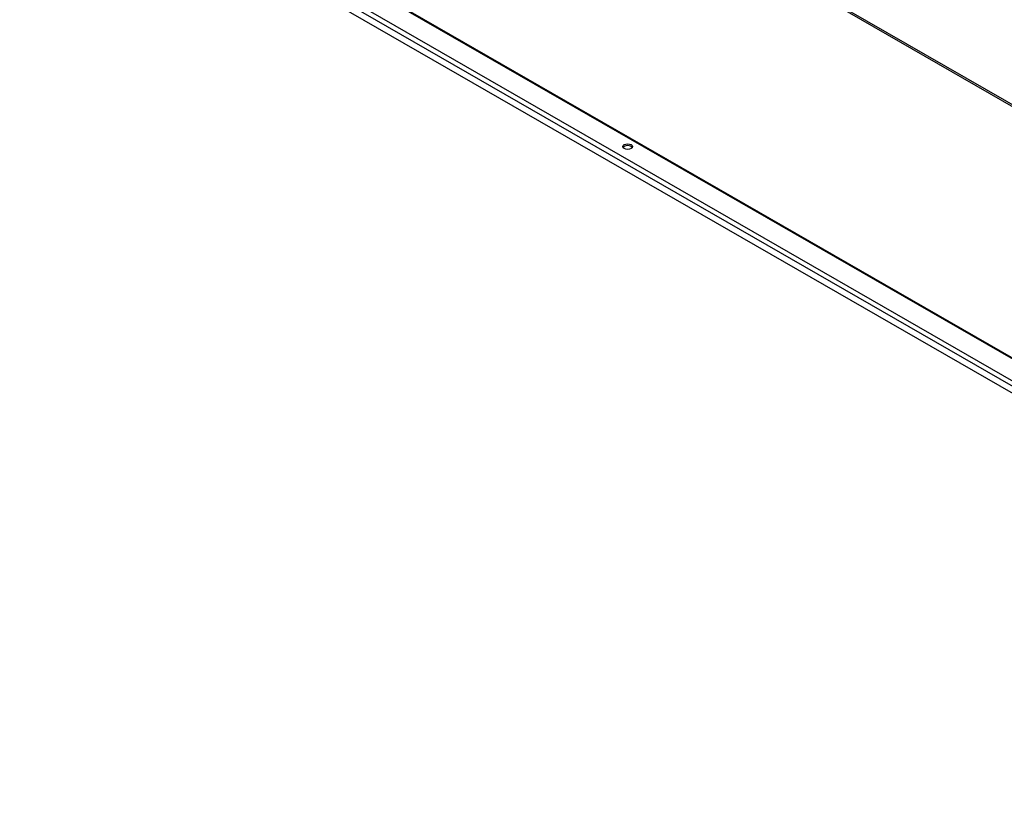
# Model space of a CAD drawing. Header units: inches. Extents: x 25 to 728, y 80 to 333.
# Tile 112 of 160: x 670 to 699, y 246 to 269. Entities that reach past the tile are written whole.
import ezdxf

# ---------------------------------------------------------------- set-up
doc = ezdxf.new("R2010")
doc.units = ezdxf.units.IN
doc.header["$MEASUREMENT"] = 0
doc.layers.add('Visible Edges(ANSI)', color=7, linetype='Continuous', lineweight=25)
doc.layers.add('Visible Tangent Edges(ANSI)', color=7, linetype='Continuous', lineweight=25)

msp = doc.modelspace()

# ---------------------------------------------------------------- linework, layer by layer
at = {"layer": 'Visible Edges(ANSI)'}
for p, q in [((670.487, 275.094), (719.544, 246.843)), ((719.614, 245.759), (669.705, 274.5))]:
    msp.add_line(p, q, dxfattribs=at)
msp.add_ellipse((687.595, 264.943), major_axis=(0.145, 0), ratio=0.575862, dxfattribs=at)
msp.add_ellipse((687.595, 264.888), major_axis=(0.145, 0), ratio=0.575862, start_param=0.339371, end_param=2.802222, dxfattribs=at)
at = {"layer": 'Visible Tangent Edges(ANSI)'}
for p, q in [((676.923, 278.79), (719.544, 254.246)), ((676.945, 278.828), (719.544, 254.297)), ((719.544, 246.81), (670.464, 275.073)), ((719.573, 245.992), (669.746, 274.685)), ((669.908, 274.753), (719.544, 246.17))]:
    msp.add_line(p, q, dxfattribs=at)

doc.saveas('drawing.dxf')
